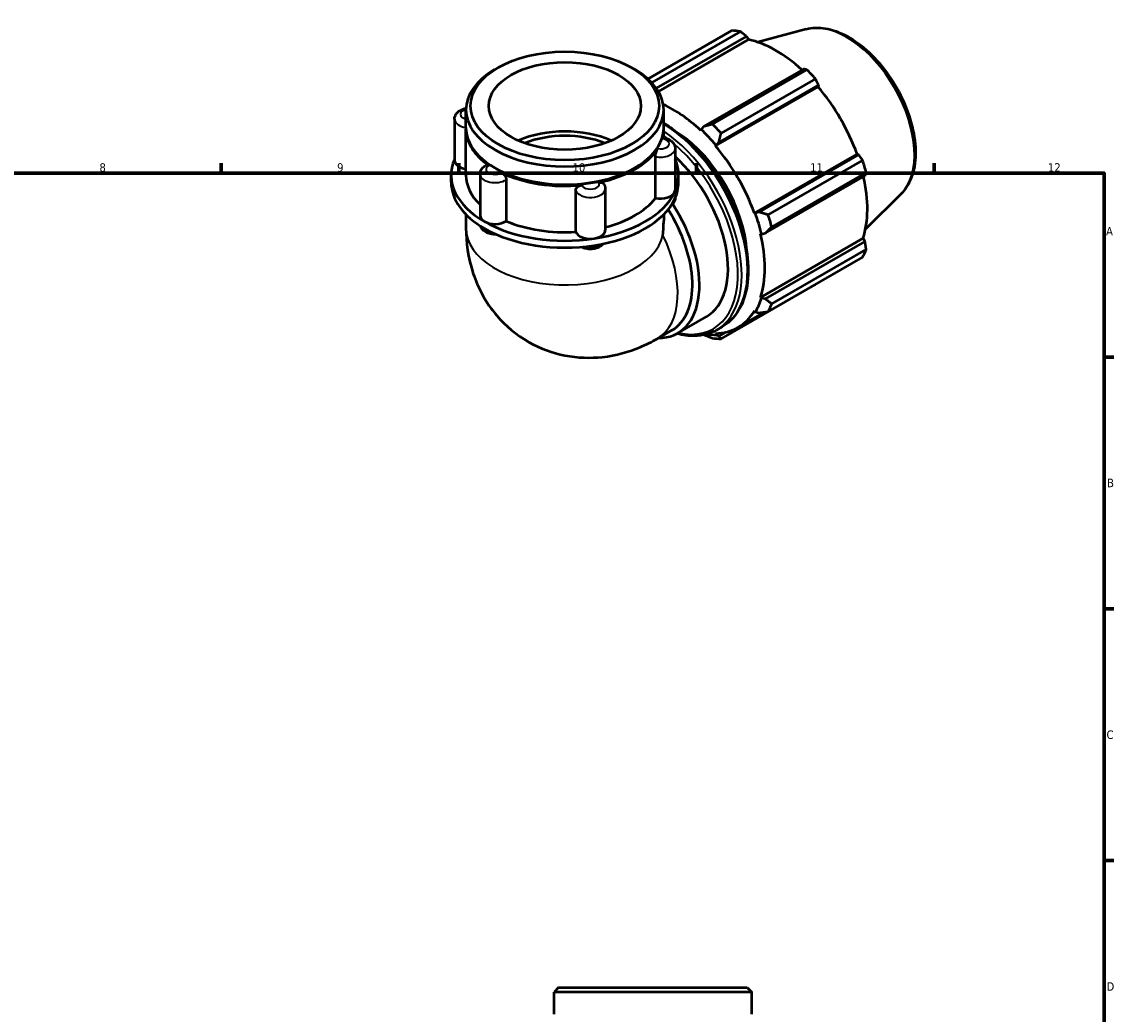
# Model space of a CAD drawing. Header units: millimetres. Extents: x 0 to 931, y 0 to 899.
# Tile 5 of 5: x 502 to 824, y 326 to 619. Entities that reach past the tile are written whole.
import ezdxf

# ---------------------------------------------------------------- set-up
doc = ezdxf.new("R2010")
doc.units = ezdxf.units.MM
for name, color, linetype, lineweight in [('Border (ISO)', 7, 'Continuous', 70), ('Visible (ISO)', 7, 'Continuous', 50), ('Visible Narrow (ISO)', 7, 'Continuous', 35)]:
    doc.layers.add(name, color=color, linetype=linetype, lineweight=lineweight)
doc.styles.add('Note Text (ISO)', font='tahoma.ttf')

# ---------------------------------------------------------------- blocks, each defined once
blk = doc.blocks.new('Borders Default Border')
at = {"layer": 'Border (ISO)'}
for p, q in [((560.67, 574), (560.67, 576.9)), ((630.75, 574), (630.75, 576.9)), ((700.83, 574), (700.83, 576.9)), ((770.92, 574), (770.92, 576.9)), ((821, 519.75), (823.9, 519.75)), ((821, 445.5), (823.9, 445.5)), ((821, 371.25), (823.9, 371.25))]:
    blk.add_line(p, q, dxfattribs=at)
at = {"layer": 'Border (ISO)', "flags": 128}
blk.add_lwpolyline([(20, 20), (20, 574), (821, 574), (821, 20), (20, 20)], dxfattribs=at)
at = {"layer": 'Border (ISO)', "color": 232, "true_color": 0xca0064, "char_height": 2.5, "attachment_point": 7, "style": 'Note Text (ISO)'}
for s, insert in [('8', (524.81, 574.34)), ('9', (594.88, 574.35)), ('10', (664.29, 574.35)), ('11', (734.37, 574.4)), ('12', (804.46, 574.4)), ('A', (821.59, 555.62)), ('B', (821.89, 481.37)), ('C', (821.73, 407.08)), ('D', (821.73, 332.88))]:
    blk.add_mtext(s, dxfattribs=dict(at, insert=insert))

msp = doc.modelspace()

# ---------------------------------------------------------------- linework, layer by layer
at = {"layer": 'Visible (ISO)'}
for p, q in [((686.536, 601.775), (711.246, 616.004)), ((713.777, 615.759), (687.636, 600.705)), ((733.202, 616.426), (718.956, 612.562)), ((689.037, 598.995), (715.601, 614.292)), ((689.63, 598.076), (716.146, 613.345)), ((715.601, 614.292), (716.146, 613.345)), ((642.283, 605.074), (641.328, 604.519)), ((681.754, 605.074), (682.709, 604.519)), ((732.34, 604.653), (702.943, 587.725)), ((705.55, 588.409), (733.41, 604.453)), ((706.444, 582.003), (736.703, 599.428)), ((707.425, 582.997), (736.822, 599.926)), ((735.941, 601.783), (708.081, 585.74)), ((736.822, 599.926), (736.703, 599.428)), ((632.869, 587.391), (632.869, 592.696)), ((691.168, 587.391), (691.168, 592.696)), ((629.49, 589.897), (629.49, 577.701)), ((632.869, 573.357), (632.869, 586.983)), ((691.168, 584.389), (691.168, 586.983)), ((702.189, 586.852), (702.101, 586.583)), ((702.943, 587.725), (702.189, 586.852)), ((706.577, 582.223), (707.425, 582.997)), ((694.547, 581.208), (694.547, 569.012)), ((706.444, 582.003), (706.577, 582.223)), ((688.729, 566.636), (688.729, 578.832)), ((717.909, 562.143), (748.169, 579.568)), ((748.658, 579.426), (719.261, 562.497)), ((721.964, 561.694), (749.824, 577.738)), ((748.169, 579.568), (748.658, 579.426)), ((628.497, 571.313), (628.497, 573.357)), ((637.034, 573.683), (637.034, 561.487)), ((641.683, 575.362), (641.328, 575.568)), ((682.354, 575.362), (682.709, 575.568)), ((695.54, 571.313), (695.54, 573.357)), ((750.873, 574.208), (723.012, 558.164)), ((644.722, 572.042), (644.722, 559.846)), ((721.117, 556.246), (750.514, 573.174)), ((665.266, 556.676), (665.266, 568.871)), ((673.935, 569.339), (673.935, 557.143)), ((761.161, 567.874), (750.669, 557.491)), ((632.869, 561.78), (632.869, 557.773)), ((691.168, 561.78), (691.168, 559.959)), ((718.167, 562.15), (717.909, 562.143)), ((719.261, 562.497), (718.167, 562.15)), ((719.708, 556.087), (719.984, 556.029)), ((719.708, 537.339), (749.967, 554.765)), ((719.984, 556.029), (721.117, 556.246)), ((749.967, 554.765), (750.514, 553.822)), ((750.514, 553.822), (721.117, 536.893)), ((723.012, 535.464), (750.873, 551.508)), ((749.824, 549.185), (721.964, 533.142)), ((708.081, 525.085), (735.941, 541.129)), ((719.984, 537.079), (719.708, 537.339)), ((721.117, 536.893), (719.984, 537.079)), ((695.315, 526.798), (703.729, 531.643)), ((713.022, 528.478), (720.859, 532.991)), ((717.909, 533.355), (718.167, 533.052)), ((718.167, 533.052), (719.261, 532.78)), ((706.75, 527.705), (708.424, 528.669)), ((689.249, 525.152), (693.566, 527.638)), ((706.577, 526.327), (706.444, 526.701)), ((707.425, 525.912), (706.577, 526.327)), ((709.451, 527.078), (707.425, 525.912)), ((660.189, 333.806), (658.844, 332.461)), ((658.844, 325.973), (658.844, 332.461)), ((717.143, 332.461), (658.844, 332.461)), ((660.189, 333.806), (715.797, 333.806)), ((715.797, 333.806), (717.143, 332.461)), ((717.143, 325.973), (717.143, 332.461))]:
    msp.add_line(p, q, dxfattribs=at)
for centre, major_axis, ratio, start_param, end_param in [((723.594, 578.567), (-20.46, 35.53), 0.5780931, 5.8451561, 5.9396837), ((724.253, 578.946), (19.028, -33.043), 0.5780931, 2.0696433, 2.6635608), ((662.018, 592.696), (-29.149, 0), 0.5758617, 5.5016397, 10.2063236), ((723.594, 578.567), (20.46, -35.53), 0.5780931, 1.9181653, 2.0126929), ((724.253, 578.946), (19.028, -33.043), 0.5780931, 1.2672974, 1.8781627), ((693.994, 561.521), (-19.028, 33.043), 0.5780931, 5.1942882, 5.6091252), ((662.018, 586.983), (-29.149, 0), 0.5758617, 6.2710089, 6.9785531), ((662.018, 587.391), (-29.149, 0), 0.5758617, 0, 3.1415927), ((662.018, 573.357), (-22.422, 0), 0.5758617, 4.0547616, 5.3700163), ((662.018, 586.983), (29.149, 0), 0.5758617, 6.1114163, 6.2953617), ((693.994, 561.521), (19.233, -33.398), 0.5780931, 1.8781627, 2.0526956), ((695.733, 562.523), (-20.46, 35.53), 0.5780931, 5.059758, 5.1542856), ((662.018, 573.357), (-20.18, 0), 0.5758617, 4.0903596, 5.3344183), ((693.994, 561.521), (15.345, -26.647), 0.5780931, 0.8551302, 2.2864625), ((662.018, 586.983), (29.149, 0), 0.5758617, 5.0642188, 5.9313555), ((693.994, 561.521), (-19.028, 33.043), 0.5780931, 4.4088901, 5.0197553), ((662.018, 573.357), (-33.522, 0), 0.5758617, 6.0391476, 7.0685835), ((633.862, 577.701), (-4.372, 0), 0.5758617, 0, 1.3416347), ((662.018, 573.357), (33.522, 0), 0.5758617, 6.0213859, 6.527223), ((688.384, 558.291), (15.345, -26.647), 0.5780931, 0, 2.0707604), ((723.594, 578.567), (20.46, -35.53), 0.5780931, 1.1327672, 1.2272947), ((662.018, 573.357), (-29.149, 0), 0.5758617, 0, 0.5411696), ((662.018, 586.983), (28.649, 0), 0.5758617, 3.9231383, 5.5016397), ((662.018, 586.983), (-29.149, 0), 0.5758617, 0.8754286, 1.7425653), ((662.018, 571.313), (-33.522, 0), 0.5758617, 0, 0.7853982), ((662.018, 571.313), (33.522, 0), 0.5758617, 6.0213859, 6.2831853), ((724.253, 578.946), (19.028, -33.043), 0.5780931, 0.4818993, 1.0759774), ((662.018, 573.357), (33.522, 0), 0.5758617, 4.9741884, 6.0213859), ((690.174, 569.012), (4.372, 0), 0.5758617, 4.3755191, 6.0213859), ((690.174, 569.012), (4.372, 0), 0.5758617, 6.0213859, 6.2831853), ((662.018, 571.313), (33.522, 0), 0.5758617, 4.9741884, 6.0213859), ((662.018, 573.357), (29.149, 0), 0.5758617, 5.1335486, 5.8712449), ((679.97, 553.445), (15.345, -26.647), 0.5780931, 5.9591022, 7.9507211), ((641.407, 561.487), (-4.372, 0), 0.5758617, 0, 0.7853982), ((679.02, 552.898), (14.546, -25.26), 0.5780931, 0, 1.6479124), ((693.994, 561.521), (19.233, -33.398), 0.5780931, 1.0927645, 1.2672974), ((695.733, 562.523), (-20.46, 35.53), 0.5780931, 4.2743598, 4.3688874), ((641.407, 561.487), (-4.372, 0), 0.5758617, 0.7853982, 2.431265), ((662.018, 573.357), (33.522, 0), 0.5758617, 3.9269908, 4.9741884), ((662.018, 571.313), (33.522, 0), 0.5758617, 3.9269908, 4.9741884), ((662.018, 573.357), (29.149, 0), 0.5758617, 4.0771318, 4.8240474), ((662.018, 543.108), (-20.632, -35.689), 0.5769785, 2.234637, 2.3571613), ((669.563, 557.143), (-4.372, 0), 0.5758617, 0.1867289, 1.8325957), ((669.563, 557.143), (4.372, 0), 0.5758617, 4.9741884, 6.2831853), ((693.994, 561.521), (-19.028, 33.043), 0.5780931, 3.6234919, 4.2343571), ((723.594, 578.567), (20.46, -35.53), 0.5780931, 0.347369, 0.4418966), ((693.994, 561.521), (19.233, -33.398), 0.5780931, 0.3073663, 0.4818993), ((695.733, 562.523), (20.46, -35.53), 0.5780931, 0.347369, 0.4418966), ((693.994, 561.521), (19.028, -33.043), 0.5780931, 5.9796864, 6.5905516), ((693.994, 561.521), (19.233, -33.398), 0.5780931, 5.8679357, 5.9796864), ((695.733, 562.523), (20.46, -35.53), 0.5780931, 5.8451561, 5.9396837)]:
    msp.add_ellipse(centre, major_axis=major_axis, ratio=ratio, start_param=start_param, end_param=end_param, dxfattribs=at)
for major_axis in [(27.804, 0), (22.423, 0)]:
    msp.add_ellipse((662.018, 593.796), major_axis=major_axis, ratio=0.5758617, dxfattribs=at)
for points, weights in [([(715.601, 614.292), (714.712, 615.013), (713.777, 615.759)], [1.00305946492, 1.00193760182, 1]), ([(733.41, 604.453), (732.868, 604.557), (732.34, 604.653)], [1, 1.00193760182, 1.00305946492]), ([(736.822, 599.926), (736.394, 600.838), (735.941, 601.783)], [1.00305946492, 1.00193760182, 1]), ([(705.55, 588.409), (704.208, 588.053), (702.943, 587.725)], [1.01731783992, 1.01225820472, 1.00640151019]), ([(707.425, 582.997), (707.735, 584.334), (708.081, 585.74)], [1.00640151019, 1.01225820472, 1.01731783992]), ([(749.824, 577.738), (749.233, 578.601), (748.658, 579.426)], [1, 1.00193760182, 1.00305946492]), ([(750.514, 573.174), (750.693, 573.683), (750.873, 574.208)], [1.00305946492, 1.00193760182, 1]), ([(721.964, 561.694), (720.573, 562.097), (719.261, 562.497)], [1.01731783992, 1.01225820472, 1.00640151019]), ([(721.117, 556.246), (722.034, 557.179), (723.012, 558.164)], [1.00640151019, 1.01225820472, 1.01731783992]), ([(750.873, 551.508), (750.693, 552.691), (750.514, 553.822)], [1, 1.00193760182, 1.00305946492]), ([(735.941, 541.129), (735.964, 541.173), (735.987, 541.217)], [1, 1.00009760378, 1.00019313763]), ([(723.012, 535.464), (722.034, 536.187), (721.117, 536.893)], [1.01731783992, 1.01225820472, 1.00640151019]), ([(719.261, 532.78), (720.573, 532.951), (721.964, 533.142)], [1.00640151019, 1.01225820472, 1.01731783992]), ([(703.071, 526.295), (704.276, 525.816), (705.55, 525.33)], [1.00698929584, 1.01251297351, 1.01731783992]), ([(708.081, 525.085), (707.735, 525.5), (707.425, 525.912)], [1.01731783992, 1.01225820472, 1.00640151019])]:
    msp.add_rational_spline(points, weights, degree=2, dxfattribs=at)
for points, knots in [([(733.202, 616.426), (734.958, 616.902), (736.855, 616.962), (740.916, 616.304), (743.093, 615.509), (747.471, 613.116), (749.671, 611.484), (753.816, 607.581), (755.76, 605.312), (759.208, 600.376), (760.713, 597.712), (763.145, 592.237), (764.072, 589.428), (765.25, 583.92), (765.498, 581.223), (765.246, 576.197), (764.746, 573.867), (763.175, 570.323), (762.274, 568.975), (761.161, 567.874)], [5.6508865, 5.6508865, 5.6508865, 5.6508865, 5.9396218, 5.9396218, 6.2578392, 6.2578392, 6.5894607, 6.5894607, 6.9204191, 6.9204191, 7.2497497, 7.2497497, 7.579163, 7.579163, 7.9102965, 7.9102965, 8.2416217, 8.2416217, 8.4901479, 8.4901479, 8.4901479, 8.4901479]), ([(629.49, 589.897), (629.49, 590.206), (629.547, 590.514), (629.756, 591.097), (629.914, 591.368), (630.324, 591.89), (630.589, 592.123), (631.231, 592.562), (631.623, 592.743), (632.306, 592.965), (632.589, 593.032), (632.877, 593.079)], [3.9269908, 3.9269908, 3.9269908, 3.9269908, 4.130731, 4.130731, 4.3518433, 4.3518433, 4.6269323, 4.6269323, 4.9831898, 4.9831898, 5.2248121, 5.2248121, 5.2248121, 5.2248121]), ([(691.168, 588.697), (692.478, 587.934), (693.785, 587.054), (697.75, 584.024), (700.346, 581.523), (705.116, 575.868), (707.291, 572.717), (711.006, 566.081), (712.547, 562.597), (714.841, 555.639), (715.593, 552.167), (716.225, 545.572), (716.103, 542.451), (714.974, 536.887), (713.968, 534.439), (711.421, 530.875), (710.027, 529.592), (708.424, 528.669)], [6.2889343, 6.2889343, 6.2889343, 6.2889343, 6.4446419, 6.4446419, 6.7683308, 6.7683308, 7.0913845, 7.0913845, 7.4141927, 7.4141927, 7.737316, 7.737316, 8.0610677, 8.0610677, 8.3836775, 8.3836775, 8.6413135, 8.6413135, 8.6413135, 8.6413135]), ([(690.739, 584.114), (690.775, 584.233), (690.808, 584.321), (690.86, 584.41), (690.879, 584.428), (690.896, 584.426)], [0.55134491, 0.55134491, 0.55134491, 0.55134491, 0.61474006, 0.61474006, 0.66083053, 0.66083053, 0.66083053, 0.66083053]), ([(690.896, 584.426), (691.225, 584.388), (691.55, 584.324), (692.182, 584.137), (692.489, 584.015), (693.076, 583.702), (693.357, 583.51), (693.868, 583.028), (694.1, 582.736), (694.418, 582.085), (694.516, 581.742), (694.545, 581.328), (694.547, 581.268), (694.547, 581.208)], [5.6970392, 5.6970392, 5.6970392, 5.6970392, 5.971348, 5.971348, 6.2456569, 6.2456569, 6.5199657, 6.5199657, 6.7942746, 6.7942746, 7.0291661, 7.0291661, 7.0685835, 7.0685835, 7.0685835, 7.0685835]), ([(688.729, 578.832), (688.729, 579.011), (688.746, 579.21), (688.811, 579.637), (688.86, 579.86), (688.981, 580.297), (689.052, 580.505), (689.206, 580.88), (689.286, 581.042), (689.371, 581.18), (689.376, 581.189), (689.382, 581.198)], [0.27582542, 0.27582542, 0.27582542, 0.27582542, 0.34157069, 0.34157069, 0.40982209, 0.40982209, 0.47823675, 0.47823675, 0.54666866, 0.54666866, 0.55164994, 0.55164994, 0.55164994, 0.55164994]), ([(637.034, 573.683), (637.034, 573.941), (637.074, 574.199), (637.217, 574.68), (637.321, 574.903), (637.568, 575.305), (637.71, 575.483), (638.018, 575.799), (638.183, 575.938), (638.526, 576.182), (638.705, 576.288), (638.889, 576.381)], [3.92699082, 3.92699082, 3.92699082, 3.92699082, 4.09718182, 4.09718182, 4.26737282, 4.26737282, 4.43756381, 4.43756381, 4.60775481, 4.60775481, 4.77794581, 4.77794581, 4.77794581, 4.77794581]), ([(638.889, 576.381), (638.976, 576.425), (639.077, 576.439), (639.318, 576.404), (639.46, 576.346), (639.616, 576.243), (639.627, 576.236), (639.637, 576.229)], [0.41940865, 0.41940865, 0.41940865, 0.41940865, 0.47823675, 0.47823675, 0.54666866, 0.54666866, 0.55164994, 0.55164994, 0.55164994, 0.55164994]), ([(643.343, 574.094), (643.506, 574.016), (643.668, 573.909), (643.989, 573.634), (644.144, 573.466), (644.409, 573.095), (644.517, 572.896), (644.669, 572.492), (644.713, 572.291), (644.721, 572.082), (644.722, 572.062), (644.722, 572.042)], [0.55134491, 0.55134491, 0.55134491, 0.55134491, 0.61474006, 0.61474006, 0.68317506, 0.68317506, 0.75158498, 0.75158498, 0.81983226, 0.81983226, 0.82717211, 0.82717211, 0.82717211, 0.82717211]), ([(665.266, 568.871), (665.266, 569.051), (665.307, 569.231), (665.47, 569.581), (665.593, 569.748), (665.906, 570.04), (666.093, 570.162), (666.505, 570.349), (666.727, 570.411), (666.968, 570.44), (666.984, 570.442), (667.001, 570.444)], [0.27582542, 0.27582542, 0.27582542, 0.27582542, 0.34157069, 0.34157069, 0.40982209, 0.40982209, 0.47823675, 0.47823675, 0.54666866, 0.54666866, 0.55164994, 0.55164994, 0.55164994, 0.55164994]), ([(672.064, 571.225), (672.262, 571.267), (672.458, 571.279), (672.841, 571.238), (673.022, 571.181), (673.329, 571.002), (673.452, 570.882), (673.539, 570.737)], [0.55134491, 0.55134491, 0.55134491, 0.55134491, 0.61474006, 0.61474006, 0.68317506, 0.68317506, 0.7507368, 0.7507368, 0.7507368, 0.7507368]), ([(673.539, 570.737), (673.587, 570.658), (673.632, 570.575), (673.714, 570.403), (673.751, 570.314), (673.816, 570.13), (673.843, 570.035), (673.889, 569.841), (673.906, 569.742), (673.929, 569.541), (673.935, 569.44), (673.935, 569.339)], [0.45133817, 0.45133817, 0.45133817, 0.45133817, 0.51815017, 0.51815017, 0.58496217, 0.58496217, 0.65177417, 0.65177417, 0.71858616, 0.71858616, 0.78539816, 0.78539816, 0.78539816, 0.78539816]), ([(694.546, 566.648), (694.541, 566.355), (694.485, 566.064), (694.281, 565.495), (694.123, 565.225), (693.748, 564.747), (693.529, 564.543), (693.297, 564.37)], [0.79580878, 0.79580878, 0.79580878, 0.79580878, 0.98913831, 0.98913831, 1.21025062, 1.21025062, 1.44281239, 1.44281239, 1.44281239, 1.44281239]), ([(632.869, 557.773), (632.869, 553.597), (633.404, 549.098), (636.379, 540.225), (638.6, 535.893), (644.529, 528.956), (647.757, 526.23), (654.735, 522.266), (658.397, 520.943), (665.846, 519.469), (669.603, 519.391), (677.201, 520.203), (680.902, 521.279), (685.986, 523.396), (687.669, 524.242), (689.249, 525.152)], [3.1415927, 3.1415927, 3.1415927, 3.1415927, 3.4557519, 3.4557519, 3.7265194, 3.7265194, 3.9322993, 3.9322993, 4.1225797, 4.1225797, 4.3270612, 4.3270612, 4.5754459, 4.5754459, 4.712389, 4.712389, 4.712389, 4.712389]), ([(641.786, 555.922), (641.779, 555.922), (641.772, 555.921), (641.296, 555.894), (640.823, 555.92), (639.897, 556.078), (639.445, 556.212), (638.595, 556.608), (638.194, 556.869), (637.577, 557.512), (637.34, 557.861), (637.181, 558.302), (637.171, 558.331), (637.162, 558.361)], [2.2517487, 2.2517487, 2.2517487, 2.2517487, 2.2575447, 2.2575447, 2.6458325, 2.6458325, 3.0367639, 3.0367639, 3.4230192, 3.4230192, 3.7228307, 3.7228307, 3.7442713, 3.7442713, 3.7442713, 3.7442713]), ([(673.346, 553.145), (673.34, 553.137), (673.334, 553.13), (673.101, 552.833), (672.837, 552.6), (672.194, 552.161), (671.802, 551.98), (670.947, 551.701), (670.478, 551.615), (669.535, 551.549), (669.061, 551.568), (668.133, 551.714), (667.679, 551.841), (667.125, 552.087), (667.004, 552.147), (666.885, 552.214)], [1.2032761, 1.2032761, 1.2032761, 1.2032761, 1.2102506, 1.2102506, 1.4853396, 1.4853396, 1.8415971, 1.8415971, 2.2347579, 2.2347579, 2.6232489, 2.6232489, 3.0137903, 3.0137903, 3.1259586, 3.1259586, 3.1259586, 3.1259586]), ([(706.75, 527.705), (704.843, 526.607), (702.645, 526.023), (698.609, 525.936), (696.851, 526.167), (695.052, 526.652)], [2.3581282, 2.3581282, 2.3581282, 2.3581282, 2.66459471, 2.66459471, 2.88276228, 2.88276228, 2.88276228, 2.88276228])]:
    msp.add_open_spline(points, degree=3, knots=knots, dxfattribs=at)
at = {"layer": 'Visible Narrow (ISO)'}
for centre, major_axis, ratio, start_param, end_param in [((745.044, 590.919), (-14.141, 24.556), 0.5780931, 3.2927583, 6.1320197), ((633.862, 591.327), (-2.623, 0), 0.5758617, 5.1006554, 7.4656963), ((633.862, 589.897), (-4.372, 0), 0.5758617, 0, 1.3416347), ((690.623, 559.58), (17.8, -30.911), 0.5780931, 0, 2.3365417), ((688.95, 558.616), (17.8, -30.911), 0.5780931, 0, 2.2700807), ((690.174, 582.638), (2.623, 0), 0.5758617, 4.4055744, 7.6371974), ((688.384, 558.291), (17.401, -30.218), 0.5780931, 2.1862804, 2.2449935), ((690.174, 581.208), (4.372, 0), 0.5758617, 4.3755191, 6.2831853), ((688.384, 558.291), (17.401, -30.218), 0.5780931, 5.7921536, 8.4102039), ((641.407, 573.683), (-4.372, 0), 0.5758617, 0, 2.431265), ((641.407, 575.113), (-2.623, 0), 0.5758617, 5.4527719, 8.684395), ((669.563, 570.769), (2.623, 0), 0.5758617, 3.3583768, 6.5899999), ((669.563, 569.339), (-4.372, 0), 0.5758617, 0.1867289, 3.1415927), ((690.174, 566.695), (4.372, 0), 0.5758617, 5.7474058, 6.2640391), ((662.018, 557.773), (29.149, 0), 0.5758617, 3.1415927, 6.160661), ((641.407, 559.17), (-4.372, 0), 0.5758617, 0.3735958, 1.2199688), ((674.703, 550.412), (14.546, -25.26), 0.5780931, 0, 1.4502057), ((669.563, 554.826), (-4.372, 0), 0.5758617, 1.3343283, 2.3225637)]:
    msp.add_ellipse(centre, major_axis=major_axis, ratio=ratio, start_param=start_param, end_param=end_param, dxfattribs=at)

# ---------------------------------------------------------------- block references
msp.add_blockref('Borders Default Border', (0, 0))

doc.saveas('drawing.dxf')
